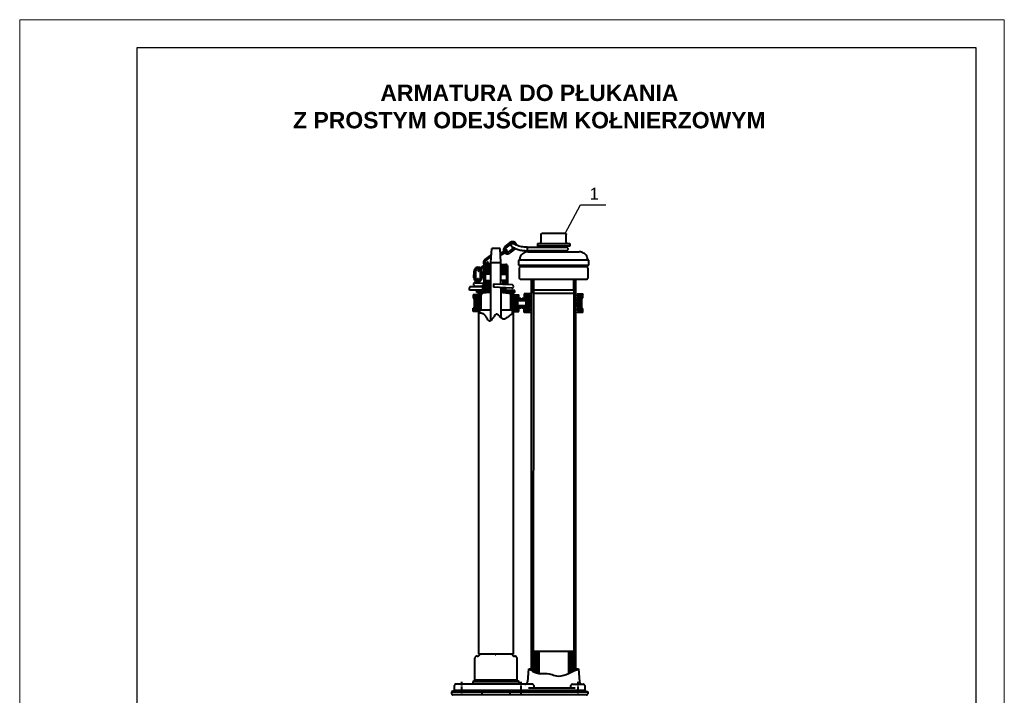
# Model space of a CAD drawing. Header units: millimetres. Extents: x 588 to 798, y 138 to 435.
# Tile 2 of 2: x 588 to 798, y 291 to 435. Entities that reach past the tile are written whole.
import ezdxf

# ---------------------------------------------------------------- set-up
doc = ezdxf.new("R2010")
doc.units = ezdxf.units.MM
doc.header["$MEASUREMENT"] = 0
doc.layers.get('0').update_dxf_attribs({"lineweight": 25})
doc.layers.add('bloki', color=230, linetype='Continuous')
doc.layers.add('tabelka', color=250, linetype='Continuous')
doc.layers.add('formatka', color=10, linetype='Continuous', plot=False)

# ---------------------------------------------------------------- blocks, each defined once
blk = doc.blocks.new('armatura')
at = {"color": 7, "lineweight": 40}
for points in [[(1590.5, 154.1), (1590, 152.6)], [(1591.2, 155.6), (1590.5, 154.1)], [(1592.1, 156.9), (1591.2, 155.6)], [(1593.3, 158.1), (1592.1, 156.9)], [(1594.5, 159.1), (1593.3, 158.1)], [(1595.9, 160), (1594.5, 159.1)], [(1597.4, 160.7), (1595.9, 160)], [(1599, 161.1), (1597.4, 160.7)], [(1600.6, 161.4), (1599, 161.1)], [(1600.6, 161.4), (1601.1, 161.5)], [(1601.1, 161.5), (1601.4, 161.9)], [(1601.4, 161.9), (1601.5, 162.4)], [(1601.6, 162.8), (1601.5, 162.4)], [(1601.5, 162.4), (1601.5, 63.4)], [(1602, 162.9), (1601.6, 162.8)], [(1608, 162.9), (1602, 162.9)], [(1608.3, 162.8), (1608, 162.9)], [(1608.5, 162.4), (1608.3, 162.8)], [(1608.5, 63.4), (1608.5, 162.4)], [(1611.1, 160.5), (1611, 159.9)], [(1611, 159.9), (1611, 65.9)], [(1611.4, 161.1), (1611.1, 160.5)], [(1611.8, 161.5), (1611.4, 161.1)], [(1612.4, 161.8), (1611.8, 161.5)], [(1613, 161.9), (1612.4, 161.8)], [(1626.5, 161.9), (1613, 161.9)], [(1627.1, 161.8), (1626.5, 161.9)], [(1627.7, 161.5), (1627.1, 161.8)], [(1628.1, 161.1), (1627.7, 161.5)], [(1628.4, 160.5), (1628.1, 161.1)], [(1628.5, 159.9), (1628.4, 160.5)], [(1628.5, 65.9), (1628.5, 159.9)], [(1652.4, 154.6), (1649.3, 151.5)], [(1649.3, 153.8), (1650.1, 154.6)], [(1649.3, 146.4), (1649.3, 154.6)], [(1654.8, 154.6), (1649.3, 154.6)], [(1651.5, 152), (1649.3, 154.2)], [(1651.2, 154.6), (1653.4, 152.4)], [(1652.6, 152.4), (1654.8, 154.6)], [(1654.8, 153.4), (1653.5, 154.6)], [(1654.8, 152.4), (1654.8, 154.6)], [(1670.2, 153.7), (1671.1, 154.6)], [(1670.2, 152.4), (1670.2, 154.6)], [(1675.7, 154.6), (1670.2, 154.6)], [(1670.2, 154.3), (1672.1, 152.4)], [(1673.4, 154.6), (1671.3, 152.4)], [(1675.7, 151.1), (1672.2, 154.6)], [(1673.5, 152.4), (1675.7, 154.6)], [(1674.5, 154.6), (1675.7, 153.5)], [(1675.7, 154.6), (1675.7, 146.4)], [(2204.5, 156), (2204.4, 155.4)], [(2204.4, 139.4), (2204.4, 155.4)], [(2204.8, 156.6), (2204.5, 156)], [(2205.2, 157), (2204.8, 156.6)], [(2205.8, 157.3), (2205.2, 157)], [(2206.4, 157.4), (2205.8, 157.3)], [(2206.4, 157.4), (2213.1, 157.4)], [(2213.1, 157.4), (2215.4, 161.4)], [(2213.1, 157.4), (2213.1, -28.1)], [(2215.4, -32.1), (2215.4, 161.4)], [(2215.4, 161.4), (2217.9, 161.4)], [(2218.5, 161.3), (2217.9, 161.4)], [(2218.9, 160.9), (2218.5, 161.3)], [(2219.3, 160.5), (2218.9, 160.9)], [(2219.4, 159.9), (2219.3, 160.5)], [(2219.4, 159.9), (2219.4, -30.6)], [(1589.6, 151), (1589.5, 149.4)], [(1589.5, 76.4), (1589.5, 149.4)], [(1590, 152.6), (1589.6, 151)], [(1608.5, 141.9), (1611, 141.9)], [(2182.4, 144.6), (1628.5, 144.6)], [(1628.5, 142.7), (1648.5, 142.7)], [(1628.5, 141.2), (1643.5, 141.2)], [(1642.5, 142.7), (1643.5, 141.7)], [(1643.5, 141.8), (2157.4, 141.8)], [(1643.5, 84.1), (1643.5, 141.7)], [(1648.5, 112.9), (1648.5, 142.7)], [(1649.3, 151.9), (1651.5, 149.7)], [(1649.3, 149.2), (1651.5, 151.4)], [(1649.3, 149.6), (1652.4, 146.4)], [(1649.3, 146.8), (1651.5, 149)], [(1650.1, 146.4), (1649.3, 147.2)], [(1653.4, 148.6), (1651.2, 146.4)], [(1651.5, 148.6), (1651.5, 152.4)], [(1651.5, 152.4), (1673.5, 152.4)], [(1655.1, 148.6), (1651.5, 152.2)], [(1651.5, 150.1), (1652.9, 148.6)], [(1673.5, 148.6), (1651.5, 148.6)], [(1654.8, 146.4), (1652.6, 148.6)], [(1653.3, 152.4), (1657.2, 148.6)], [(1655.7, 148.6), (1653.5, 146.4)], [(1657.1, 146.4), (1654.9, 148.6)], [(1659.3, 148.6), (1655.5, 152.4)], [(1658.1, 148.6), (1655.9, 146.4)], [(1659.4, 146.4), (1657.3, 148.6)], [(1657.6, 152.4), (1661.4, 148.6)], [(1660.4, 148.6), (1658.2, 146.4)], [(1661.8, 146.4), (1659.6, 148.6)], [(1663.6, 148.6), (1659.7, 152.4)], [(1662.7, 148.6), (1660.5, 146.4)], [(1665.7, 148.6), (1661.8, 152.4)], [(1664.1, 146.4), (1661.9, 148.6)], [(1665.1, 148.6), (1662.9, 146.4)], [(1663.9, 152.4), (1667.8, 148.6)], [(1666.4, 146.4), (1664.3, 148.6)], [(1667.4, 148.6), (1665.2, 146.4)], [(1669.9, 148.6), (1666.1, 152.4)], [(1668.8, 146.4), (1666.6, 148.6)], [(1669.7, 148.6), (1667.5, 146.4)], [(1668.2, 152.4), (1672, 148.6)], [(1671.1, 146.4), (1668.9, 148.6)], [(1672.1, 148.6), (1669.9, 146.4)], [(1673.5, 149.3), (1670.3, 152.4)], [(1671.3, 148.6), (1673.4, 146.4)], [(1675.7, 149.9), (1672.2, 146.4)], [(1672.4, 152.4), (1673.5, 151.4)], [(1673.5, 152.4), (1673.5, 148.6)], [(1673.5, 150), (1675.7, 152.2)], [(1673.5, 151), (1675.7, 148.8)], [(1675.7, 146.5), (1673.5, 148.7)], [(1674.5, 146.4), (1675.7, 147.6)], [(2157.4, 141.2), (2158.9, 142.7)], [(2157.4, 84.6), (2157.4, 142.7)], [(2157.4, 142.7), (2182.4, 142.7)], [(2182.4, 141.2), (2157.4, 141.2)], [(2163.8, 134.1), (2157.4, 140.6)], [(2158.5, 142.3), (2166.6, 134.1)], [(2158.9, 142.7), (2176.9, 142.7)], [(2169.5, 134.1), (2160.9, 142.7)], [(2163.8, 142.7), (2172.3, 134.1)], [(2175.1, 134.1), (2166.6, 142.7)], [(2169.4, 142.7), (2177.9, 134.1)], [(2180.8, 134.1), (2172.2, 142.7)], [(2175.1, 142.7), (2183.6, 134.1)], [(2176.9, 142.7), (2178.4, 141.2)], [(2186.4, 134.1), (2179.3, 141.2)], [(2182.4, 142.7), (2180.9, 141.2)], [(2188.9, 134.5), (2182.2, 141.2)], [(2182.4, 148.1), (2200.8, 149.7)], [(2183.8, 145.4), (2182.4, 148.1)], [(2182.4, 141.2), (2182.4, 148.1)], [(2182.4, 146.7), (2183.9, 145.2)], [(2182.4, 143.9), (2186.6, 139.7)], [(2185.1, 142.6), (2183.8, 145.4)], [(2186.5, 139.8), (2185.1, 142.6)], [(2200.8, 149.7), (2201.7, 149.9)], [(2201.1, 147.4), (2202.5, 147.4)], [(2201.7, 149.9), (2202.6, 150.3)], [(2202.5, 147.4), (2205.5, 147.4)], [(2202.6, 150.3), (2203.3, 151)], [(2203.3, 151), (2203.9, 151.8)], [(2203.9, 151.8), (2204.3, 152.7)], [(2204.3, 152.7), (2204.4, 153.7)], [(2206.5, 147.4), (2207.5, 147.4)], [(2208.5, 147.4), (2211.5, 147.4)], [(2209.4, 77.4), (2209.4, 143.8)], [(2211.5, 147.4), (2214.5, 147.4)], [(2215.5, 147.4), (2216.5, 147.4)], [(2217.5, 147.4), (2219.4, 147.4)], [(1563.5, 129.4), (1563.6, 129.7)], [(1563.5, 129.4), (1563.5, 96.4)], [(1563.6, 130.1), (1563.8, 130.3)], [(1563.6, 129.7), (1563.6, 130.1)], [(1563.8, 130.3), (1564.1, 130.6)], [(1564.1, 130.6), (1564.3, 130.8)], [(1564.3, 130.8), (1564.7, 130.9)], [(1564.7, 130.9), (1565, 130.9)], [(1576, 130.9), (1565, 130.9)], [(1576, 130.9), (1576.6, 131)], [(1576.6, 131), (1577, 131.3)], [(1577, 131.3), (1577.4, 131.8)], [(1577.4, 131.8), (1577.5, 132.4)], [(1577.5, 89.9), (1577.5, 135.9)], [(1577.5, 135.9), (1581.5, 135.9)], [(1581.5, 135.9), (1581.5, 89.9)], [(1583, 128.9), (1581.5, 128.9)], [(1583.1, 131.6), (1583, 130.9)], [(1583, 75.2), (1583, 130.9)], [(1583.4, 132.2), (1583.1, 131.6)], [(1583.9, 132.8), (1583.4, 132.2)], [(1584.5, 133.2), (1583.9, 132.8)], [(1585.1, 133.4), (1584.5, 133.2)], [(1585.9, 133.4), (1585.1, 133.4)], [(1586.6, 133.2), (1585.9, 133.4)], [(1587.1, 132.8), (1586.6, 133.2)], [(1587.6, 132.2), (1587.1, 132.8)], [(1587.9, 131.6), (1587.6, 132.2)], [(1588, 130.9), (1587.9, 131.6)], [(1588, 130.9), (1588, 75.1)], [(1589.5, 128.9), (1588, 128.9)], [(2157.4, 137.7), (2161, 134.1)], [(2157.4, 134.9), (2158.1, 134.1)], [(2157.4, 134.1), (2189.1, 134.1)], [(2187.8, 137), (2186.5, 139.8)], [(2189.1, 134.1), (2187.8, 137)], [(2190.4, 130.8), (2189.1, 134.1)], [(2191.6, 127.4), (2190.4, 130.8)], [(2192.4, 123.9), (2191.6, 127.4)], [(2204.4, 139.4), (2204.5, 138.8)], [(2204.5, 138.8), (2204.8, 138.2)], [(2204.8, 138.2), (2205.2, 137.8)], [(2205.2, 137.8), (2205.8, 137.5)], [(2205.8, 137.5), (2206.4, 137.4)], [(2209.4, 137.4), (2206.4, 137.4)], [(1648.5, 83.2), (1648.5, 113)], [(2190.7, 110.7), (2191.4, 112.8)], [(2191.4, 112.8), (2192, 114.9)], [(2192, 114.9), (2192.5, 116.9)], [(2192.7, 120.4), (2192.4, 123.9)], [(2192.5, 116.9), (2192.7, 120.4)], [(2189.2, 100.5), (2189.3, 103.6)], [(2189.3, 97.5), (2189.2, 100.5)], [(2189.3, 103.6), (2189.6, 106.5)], [(2189.6, 106.5), (2190.1, 108.6)], [(2190.1, 108.6), (2190.7, 110.7)], [(1563.6, 96.1), (1563.5, 96.4)], [(1563.6, 95.8), (1563.6, 96.1)], [(1563.8, 95.4), (1563.6, 95.8)], [(1564.1, 95.2), (1563.8, 95.4)], [(1564.3, 95.1), (1564.1, 95.2)], [(1564.7, 94.9), (1564.3, 95.1)], [(1565, 94.9), (1564.7, 94.9)], [(1565, 94.9), (1576, 94.9)], [(1576.6, 94.8), (1576, 94.9)], [(1577, 94.4), (1576.6, 94.8)], [(1577.4, 94), (1577, 94.4)], [(1577.5, 93.4), (1577.4, 94)], [(1577.5, 89.9), (1581.5, 89.9)], [(1583, 96.9), (1581.5, 96.9)], [(1589.5, 96.9), (1588, 96.9)], [(1661, 84.6), (1628.5, 84.6)], [(1643.5, 84.1), (1642.5, 83.1)], [(1643.5, 84.2), (2157.4, 83.8)], [(2157.4, 91.7), (2189.1, 91.7)], [(2165.1, 83.1), (2157.4, 90.8)], [(2157.4, 87.9), (2162.3, 83.1)], [(2159.4, 83.1), (2157.4, 85.1)], [(2158.9, 83.1), (2157.4, 84.6)], [(2157.4, 84.6), (2182.4, 84.6)], [(2159.3, 91.7), (2167.9, 83.1)], [(2170.8, 83.1), (2162.2, 91.7)], [(2165, 91.7), (2173.6, 83.1)], [(2176.4, 83.1), (2167.9, 91.7)], [(2170.7, 91.7), (2178.1, 84.2)], [(2180.6, 84.6), (2173.5, 91.7)], [(2176.3, 91.7), (2185.4, 82.6)], [(2178.4, 84.6), (2176.9, 83.1)], [(2186.4, 84.4), (2179.1, 91.7)], [(2182.4, 83.1), (2180.9, 84.6)], [(2182, 91.7), (2187.3, 86.3)], [(2182.4, 77.7), (2182.4, 84.6)], [(2188.2, 88.3), (2184.8, 91.7)], [(2185.8, 83.1), (2187.2, 85.9)], [(2187.2, 85.9), (2188.3, 88.7)], [(2187.6, 91.7), (2188.8, 90.5)], [(2188.3, 88.7), (2189.1, 91.7)], [(2189.1, 91.7), (2189.3, 94.6)], [(2189.3, 94.6), (2189.3, 97.5)], [(2204.8, 84.1), (2204.5, 83.5)], [(2205.2, 84.5), (2204.8, 84.1)], [(2205.8, 84.8), (2205.2, 84.5)], [(2206.4, 84.9), (2205.8, 84.8)], [(2206.4, 84.9), (2209.4, 84.9)], [(2213.7, 85.9), (2213.1, 84.9)], [(1582.7, 71), (1582.5, 69)], [(1582.9, 73.2), (1582.7, 71)], [(1583, 75.3), (1582.9, 73.2)], [(1583, 75.3), (1588, 75.1)], [(1587.5, 68.7), (1587.7, 70.3)], [(1587.7, 70.3), (1587.8, 71.9)], [(1587.8, 71.9), (1587.9, 73.5)], [(1587.9, 73.5), (1588, 75.1)], [(1589.5, 76.4), (1589.6, 74.8)], [(1589.6, 74.8), (1590, 73.2)], [(1590, 73.2), (1590.5, 71.6)], [(1590.5, 71.6), (1591.2, 70.2)], [(1591.2, 70.2), (1592.2, 68.8)], [(1611, 83.9), (1608.5, 83.9)], [(1642.5, 83.1), (1628.5, 83.1)], [(1628.5, 81.2), (2182.4, 80.9)], [(1648.5, 83.2), (1642.5, 83.2)], [(1649.3, 76.2), (1652.4, 79.4)], [(1650.1, 79.4), (1649.3, 78.6)], [(1649.3, 79.4), (1649.3, 71.2)], [(1649.3, 78.9), (1651.5, 76.8)], [(1649.3, 76.6), (1651.5, 74.4)], [(1649.3, 73.9), (1651.5, 76.1)], [(1652.4, 71.2), (1649.3, 74.3)], [(1651.5, 73.8), (1649.3, 71.6)], [(1649.3, 71.9), (1650.1, 71.2)], [(1649.3, 71.2), (1654.8, 71.2)], [(1653.4, 77.2), (1651.2, 79.4)], [(1653.4, 73.3), (1651.2, 71.2)], [(1651.5, 73.3), (1651.5, 77.2)], [(1673.5, 77.2), (1651.5, 77.2)], [(1651.5, 76.9), (1655.1, 73.3)], [(1652.9, 73.3), (1651.5, 74.8)], [(1651.5, 73.3), (1673.5, 73.3)], [(1654.8, 79.4), (1652.6, 77.2)], [(1652.6, 73.3), (1654.8, 71.2)], [(1657.2, 73.3), (1653.3, 77.2)], [(1655.7, 77.2), (1653.5, 79.4)], [(1654.8, 72.4), (1653.5, 71.2)], [(1654.8, 71.2), (1654.8, 73.3)], [(1654.9, 77.2), (1657.1, 79.4)], [(1655.5, 77.2), (1659.3, 73.3)], [(1658.1, 77.2), (1655.9, 79.4)], [(1656, 73.3), (1656, 68.4)], [(1656, 72.9), (1658.5, 70.4)], [(1658.5, 69.5), (1656, 72)], [(1656, 71.2), (1658.5, 68.7)], [(1658.5, 67.8), (1656, 70.3)], [(1658.5, 71.2), (1656.4, 73.3)], [(1657.2, 73.3), (1658.5, 72.1)], [(1659.4, 79.4), (1657.3, 77.2)], [(1661.4, 73.3), (1657.6, 77.2)], [(1658.5, 72.9), (1658.1, 73.3)], [(1660.4, 77.2), (1658.2, 79.4)], [(1658.5, 72.6), (1659.3, 73.3)], [(1658.5, 61.4), (1658.5, 73.3)], [(1659.3, 73.3), (1659.3, 61.4)], [(1661.8, 79.4), (1659.6, 77.2)], [(1659.7, 77.2), (1663.6, 73.3)], [(1662.7, 77.2), (1660.5, 79.4)], [(1661.8, 77.2), (1665.7, 73.3)], [(1664.1, 79.4), (1661.9, 77.2)], [(1665.1, 77.2), (1662.9, 79.4)], [(1667.8, 73.3), (1663.9, 77.2)], [(1666.4, 79.4), (1664.3, 77.2)], [(1667.4, 77.2), (1665.2, 79.4)], [(1665.7, 61.4), (1665.7, 73.3)], [(1666.5, 72.6), (1665.7, 73.3)], [(1666.1, 77.2), (1669.9, 73.3)], [(1666.5, 73.3), (1666.5, 61.4)], [(1669, 70.4), (1666.5, 72.9)], [(1666.5, 72), (1669, 69.5)], [(1666.5, 71.2), (1669, 68.7)], [(1668.7, 68.1), (1666.5, 70.3)], [(1668.8, 79.4), (1666.6, 77.2)], [(1666.9, 73.3), (1669, 71.2)], [(1669.7, 77.2), (1667.5, 79.4)], [(1669, 72.1), (1667.7, 73.3)], [(1672.1, 73.3), (1668.2, 77.2)], [(1668.6, 73.3), (1669, 72.9)], [(1671.1, 79.4), (1668.9, 77.2)], [(1669, 68.4), (1669, 73.3)], [(1672.1, 77.2), (1669.9, 79.4)], [(1670.2, 71.5), (1672.1, 73.3)], [(1670.2, 73.3), (1670.2, 71.2)], [(1671.1, 71.2), (1670.2, 72.1)], [(1675.7, 71.2), (1670.2, 71.2)], [(1673.5, 74), (1670.3, 77.2)], [(1673.4, 79.4), (1671.3, 77.2)], [(1671.3, 73.3), (1673.4, 71.2)], [(1672.2, 79.4), (1675.7, 75.9)], [(1675.7, 74.7), (1672.2, 71.2)], [(1672.4, 77.2), (1673.5, 76.1)], [(1673.5, 77.1), (1675.7, 79.3)], [(1673.5, 73.3), (1673.5, 77.2)], [(1675.7, 77), (1673.5, 74.8)], [(1673.5, 75.8), (1675.7, 73.6)], [(1675.7, 71.2), (1673.5, 73.4)], [(1675.7, 78.2), (1674.5, 79.4)], [(1674.5, 71.2), (1675.7, 72.3)], [(1675.7, 79.4), (1675.7, 71.2)], [(2158.9, 83.1), (2176.9, 83.1)], [(2182.4, 83.1), (2177.4, 83.1)], [(2184.4, 80.8), (2182.4, 82.8)], [(2182.4, 77.7), (2184.1, 80.4)], [(2182.4, 79.9), (2183.3, 79.1)], [(2200.8, 76.1), (2182.4, 77.7)], [(2184.1, 80.4), (2185.8, 83.1)], [(2201.7, 75.9), (2200.8, 76.1)], [(2202.6, 75.5), (2201.7, 75.9)], [(2203.3, 74.8), (2202.6, 75.5)], [(2203.9, 74), (2203.3, 74.8)], [(2204.3, 73.1), (2203.9, 74)], [(2204.4, 72.1), (2204.3, 73.1)], [(2204.5, 83.5), (2204.4, 82.9)], [(2204.4, 82.9), (2204.4, -26.1)], [(1575.4, 56.4), (1575.2, 55.4)], [(1575.8, 57.4), (1575.4, 56.4)], [(1576.4, 58.3), (1575.8, 57.4)], [(1577.2, 59.1), (1576.4, 58.3)], [(1578, 59.8), (1577.2, 59.1)], [(1577.7, 56.7), (1577.4, 55.9)], [(1578.3, 57.3), (1577.7, 56.7)], [(1578.1, 56.1), (1577.9, 55.4)], [(1579, 60.2), (1578, 59.8)], [(1579, 58), (1578.1, 56.1)], [(1579, 57.8), (1578.3, 57.3)], [(1580.1, 60.4), (1579, 60.2)], [(1579.9, 59.9), (1579, 58)], [(1580.7, 61.8), (1579.9, 59.9)], [(1581.3, 63.6), (1580.7, 61.8)], [(1581.9, 65.3), (1581.3, 63.6)], [(1582.2, 67.1), (1581.9, 65.3)], [(1582.5, 69), (1582.2, 67.1)], [(1583.3, 55.3), (1584, 56.8)], [(1589.5, 49.5), (1583.9, 56.5)], [(1584, 56.8), (1584.6, 58.2)], [(1584.6, 58.2), (1585.2, 59.6)], [(1584.8, 58.7), (1591.1, 50.8)], [(1585.2, 59.6), (1585.8, 61.1)], [(1585.8, 61.1), (1586.2, 62.6)], [(1586.2, 62.6), (1586.7, 64.1)], [(1586.7, 64.1), (1587, 65.6)], [(1587, 65.6), (1587.3, 67.1)], [(1587.3, 67.1), (1587.5, 68.7)], [(1592.2, 68.8), (1593.3, 67.7)], [(1593.3, 67.7), (1594.5, 66.6)], [(1594.5, 66.6), (1595.9, 65.8)], [(1595.9, 65.8), (1597.4, 65.1)], [(1597.4, 65.1), (1599, 64.7)], [(1599, 64.7), (1600.6, 64.4)], [(1601.1, 64.3), (1600.6, 64.4)], [(1601.4, 63.9), (1601.1, 64.3)], [(1601.5, 63.4), (1601.4, 63.9)], [(1601.5, 63.4), (1601.6, 63.1)], [(1601.6, 63.1), (1602, 62.9)], [(1602, 62.9), (1608, 62.9)], [(1608, 62.9), (1608.3, 63.1)], [(1608.3, 63.1), (1608.5, 63.4)], [(1611, 65.9), (1611.1, 65.3)], [(1611.1, 65.3), (1611.4, 64.7)], [(1611.4, 64.7), (1611.8, 64.3)], [(1611.8, 64.3), (1612.4, 64)], [(1612.4, 64), (1613, 63.9)], [(1613, 63.9), (1626.5, 63.9)], [(1626.5, 63.9), (1627.1, 64)], [(1627.1, 64), (1627.7, 64.3)], [(1627.7, 64.3), (1628.1, 64.7)], [(1628.1, 64.7), (1628.4, 65.3)], [(1628.4, 65.3), (1628.5, 65.9)], [(1637.8, 56), (1637.2, 55.6)], [(1638.5, 56.2), (1637.8, 56)], [(1639.2, 56.1), (1638.5, 56.2)], [(1639.9, 55.9), (1639.2, 56.1)], [(1644.5, 57.9), (1644.5, 45.2)], [(1647.5, 57.9), (1644.5, 57.9)], [(1647.5, 54.5), (1644.5, 57.5)], [(1646.2, 57.9), (1647.5, 56.6)], [(1647.5, 57.9), (1647.5, 53.9)], [(1653.4, 63.4), (1650.5, 60.6)], [(1650.5, 62.7), (1651.3, 63.4)], [(1650.5, 55.9), (1650.5, 63.4)], [(1655.5, 63.4), (1650.5, 63.4)], [(1652.5, 61), (1650.5, 63)], [(1652.5, 58.9), (1650.5, 60.9)], [(1650.5, 58.4), (1652.5, 60.4)], [(1650.5, 58.8), (1653.4, 55.9)], [(1650.5, 56.3), (1652.5, 58.3)], [(1651.3, 55.9), (1650.5, 56.7)], [(1652.2, 63.4), (1654.2, 61.4)], [(1654.2, 57.9), (1652.2, 55.9)], [(1652.5, 61.4), (1652.5, 57.9)], [(1652.5, 61.4), (1672.5, 61.4)], [(1655.9, 57.9), (1652.5, 61.2)], [(1652.5, 59.1), (1653.7, 57.9)], [(1652.5, 57.9), (1672.5, 57.9)], [(1653.5, 61.4), (1655.5, 63.4)], [(1655.5, 55.9), (1653.5, 57.9)], [(1655.5, 62.2), (1654.3, 63.4)], [(1656.3, 57.9), (1654.3, 55.9)], [(1654.5, 61.4), (1658, 57.9)], [(1655.5, 61.4), (1655.5, 63.4)], [(1657.6, 55.9), (1655.6, 57.9)], [(1656, 69.5), (1658.1, 67.4)], [(1657.3, 67.4), (1656, 68.6)], [(1657, 67.4), (1656, 68.4)], [(1658.1, 67.4), (1656, 65.3)], [(1656, 66.1), (1657.3, 67.4)], [(1656, 66.4), (1657, 67.4)], [(1656, 64.4), (1658.5, 66.9)], [(1656, 66.4), (1656, 61.4)], [(1658.5, 66.1), (1656, 63.6)], [(1656, 62.7), (1658.5, 65.2)], [(1658.5, 64.4), (1656, 61.9)], [(1656.4, 61.4), (1658.5, 63.5)], [(1658.5, 57.9), (1656.5, 55.9)], [(1660.1, 57.9), (1656.6, 61.4)], [(1658.5, 67.4), (1657, 67.4)], [(1658.5, 62.7), (1657.2, 61.4)], [(1659.7, 55.9), (1657.7, 57.9)], [(1658.5, 61.8), (1658.1, 61.4)], [(1658.5, 62.2), (1659.3, 61.4)], [(1660.6, 57.9), (1658.6, 55.9)], [(1658.7, 61.4), (1662.2, 57.9)], [(1661.9, 55.9), (1659.9, 57.9)], [(1662.7, 57.9), (1660.7, 55.9)], [(1664.3, 57.9), (1660.8, 61.4)], [(1664, 55.9), (1662, 57.9)], [(1664.8, 57.9), (1662.8, 55.9)], [(1662.9, 61.4), (1666.4, 57.9)], [(1666.1, 55.9), (1664.1, 57.9)], [(1666.9, 57.9), (1664.9, 55.9)], [(1668.6, 57.9), (1665.1, 61.4)], [(1666.5, 62.2), (1665.7, 61.4)], [(1668.2, 55.9), (1666.2, 57.9)], [(1668.3, 67.7), (1666.5, 69.5)], [(1666.5, 68.6), (1667.8, 67.4)], [(1666.5, 67.8), (1666.9, 67.4)], [(1666.5, 66.1), (1667.8, 67.4)], [(1666.9, 67.4), (1666.5, 66.9)], [(1668, 67.4), (1666.5, 67.4)], [(1668.3, 67.1), (1666.5, 65.3)], [(1666.5, 64.4), (1668.7, 66.7)], [(1669, 66.1), (1666.5, 63.6)], [(1669, 65.2), (1666.5, 62.7)], [(1666.5, 61.9), (1669, 64.4)], [(1669, 63.5), (1666.9, 61.4)], [(1667.1, 55.9), (1669.1, 57.9)], [(1667.2, 61.4), (1670.7, 57.9)], [(1667.7, 61.4), (1669, 62.7)], [(1668, 67.4), (1669, 68.4)], [(1669, 66.4), (1668, 67.4)], [(1668.3, 57.9), (1670.3, 55.9)], [(1669, 61.8), (1668.6, 61.4)], [(1669, 61.4), (1669, 66.4)], [(1671.2, 57.9), (1669.2, 55.9)], [(1672.5, 58.2), (1669.3, 61.4)], [(1669.5, 62.6), (1670.3, 63.4)], [(1669.5, 63.4), (1669.5, 61.4)], [(1674.5, 63.4), (1669.5, 63.4)], [(1669.5, 63.1), (1671.2, 61.4)], [(1672.4, 63.4), (1670.4, 61.4)], [(1672.4, 55.9), (1670.4, 57.9)], [(1671.3, 63.4), (1674.5, 60.2)], [(1671.3, 55.9), (1674.5, 59.1)], [(1671.4, 61.4), (1672.5, 60.3)], [(1672.5, 61.3), (1674.5, 63.3)], [(1672.5, 61.4), (1672.5, 57.9)], [(1672.5, 59.2), (1674.5, 61.2)], [(1672.5, 60.1), (1674.5, 58.1)], [(1672.5, 58), (1674.5, 56)], [(1674.5, 62.3), (1673.4, 63.4)], [(1674.5, 56.9), (1673.4, 55.9)], [(1674.5, 55.9), (1674.5, 63.4)], [(2163.9, 55.5), (2164.3, 56.4)], [(2164.3, 56.4), (2164.4, 57.4)], [(2164.5, 58.7), (2164.4, 57.9)], [(2164.4, 57.9), (2164.4, 57.4)], [(2164.8, 59.4), (2164.5, 58.7)], [(2165.3, 60), (2164.8, 59.4)], [(2165.9, 60.5), (2165.3, 60)], [(2166.6, 60.8), (2165.9, 60.5)], [(2167.4, 60.9), (2166.6, 60.8)], [(2198.7, 60.9), (2167.4, 60.9)], [(2200.4, 63.9), (2198.7, 60.9)], [(2198.7, 60.9), (2198.7, 0.9)], [(2200.4, -2.1), (2200.4, 63.9)], [(2204.4, 63.9), (2200.4, 63.9)], [(2203.3, 66.9), (2201.1, 66.9)], [(2205.3, 66.9), (2204.3, 66.9)], [(2209.3, 66.9), (2206.3, 66.9)], [(2212.3, 66.9), (2209.3, 66.9)], [(2214.3, 66.9), (2213.3, 66.9)], [(2218.3, 66.9), (2215.3, 66.9)], [(2219.4, 66.9), (2218.3, 66.9)], [(1575.2, 55.4), (1575.2, 54.3)], [(1575.2, 54.3), (1575.4, 53.2)], [(1575.4, 53.2), (1575.8, 52.2)], [(1575.8, 52.2), (1576.3, 51.3)], [(1582.3, 43.8), (1576.3, 51.3)], [(1577.4, 55.9), (1577.2, 55)], [(1577.2, 55), (1577.3, 54.2)], [(1577.3, 54.2), (1577.5, 53.4)], [(1577.5, 53.4), (1578, 52.7)], [(1577.9, 55.4), (1577.9, 54.7)], [(1577.9, 54.7), (1578.1, 54)], [(1578, 52.7), (1584, 45.1)], [(1578.1, 54), (1578.5, 53.4)], [(1578.5, 53.4), (1579, 52.9)], [(1579, 52.9), (1579.6, 52.6)], [(1579.6, 52.6), (1580.3, 52.5)], [(1580.3, 52.5), (1581.1, 52.6)], [(1581.1, 52.6), (1581.7, 52.8)], [(1581.7, 52.8), (1582.2, 53.3)], [(1582.2, 53.3), (1582.6, 53.9)], [(1582.3, 43.8), (1583.1, 43.1)], [(1582.6, 53.9), (1583.3, 55.3)], [(1583.1, 43.1), (1583.9, 42.4)], [(1583.9, 42.4), (1584.9, 42)], [(1584, 45.1), (1584.6, 44.5)], [(1584.6, 44.5), (1585.4, 44.1)], [(1584.9, 42), (1586, 41.8)], [(1585.4, 44.1), (1586.2, 43.8)], [(1586.2, 43.8), (1587.1, 43.8)], [(1587.1, 46.5), (1587, 46)], [(1587, 46), (1587.1, 45.6)], [(1587.3, 46.9), (1587.1, 46.5)], [(1587.1, 45.6), (1592, 37.2)], [(1587.1, 43.8), (1588, 44.1)], [(1587.7, 47.1), (1587.3, 46.9)], [(1588.2, 47.2), (1587.7, 47.1)], [(1588.1, 41.9), (1589.1, 42.2)], [(1588.6, 47), (1588.2, 47.2)], [(1589, 46.7), (1588.6, 47)], [(1594.3, 37.3), (1589, 46.7)], [(1589.9, 48.8), (1589.5, 49.5)], [(1589.6, 45.4), (1590, 46.2)], [(1590.1, 47.9), (1589.9, 48.8)], [(1590, 46.2), (1590.2, 47.1)], [(1590.2, 47.1), (1590.1, 47.9)], [(1590.8, 43.4), (1591.5, 44.4)], [(1591.7, 49.8), (1591.1, 50.8)], [(1591.5, 44.4), (1592, 45.4)], [(1592.1, 48.8), (1591.7, 49.8)], [(1592, 45.4), (1592.2, 46.5)], [(1592.3, 47.7), (1592.1, 48.8)], [(1592.2, 46.5), (1592.3, 47.7)], [(1615.2, 47.9), (1607.5, 40.2)], [(1607.5, 42.3), (1613.1, 47.9)], [(1611, 47.9), (1607.5, 44.4)], [(1607.6, 45.7), (1607.5, 44.9)], [(1607.5, 38.4), (1607.5, 44.9)], [(1607.9, 46.4), (1607.6, 45.7)], [(1607.9, 38.4), (1617.3, 47.9)], [(1608.4, 47), (1607.9, 46.4)], [(1609, 47.5), (1608.4, 47)], [(1609.7, 47.8), (1609, 47.5)], [(1610.5, 47.9), (1609.7, 47.8)], [(1619.5, 47.9), (1610, 38.4)], [(1635.5, 47.9), (1610.5, 47.9)], [(1612.1, 38.4), (1621.6, 47.9)], [(1621.5, 45.7), (1614.2, 38.4)], [(1616.3, 38.4), (1621.5, 43.6)], [(1621.5, 38.4), (1621.5, 45.9)], [(1621.5, 45.9), (1635.5, 45.9)], [(1623.7, 47.9), (1621.7, 45.9)], [(1623.8, 45.9), (1625.8, 47.9)], [(1625.9, 45.9), (1627.9, 47.9)], [(1628.1, 45.9), (1630.1, 47.9)], [(1630.2, 45.9), (1632.2, 47.9)], [(1630.5, 45.2), (1630.5, 38.4)], [(1635.8, 45.2), (1630.5, 45.2)], [(1630.5, 45.1), (1634.7, 40.9)], [(1632.6, 40.9), (1630.5, 43)], [(1634.3, 47.9), (1632.3, 45.9)], [(1635.6, 42.1), (1632.6, 45.2)], [(1635.5, 46.9), (1634.4, 45.9)], [(1634.7, 45.2), (1635.7, 44.2)], [(1634.8, 27.5), (1636.2, 53.8)], [(1635.5, 45.9), (1635.5, 47.9)], [(1636.3, 54.5), (1636.2, 53.8)], [(1636.7, 55.1), (1636.3, 54.5)], [(1637.2, 55.6), (1636.7, 55.1)], [(1641.2, 53.5), (1639.8, 27.3)], [(1640.4, 55.4), (1639.9, 55.9)], [(1640.9, 54.9), (1640.4, 55.4)], [(1642, 40.9), (1640.6, 42.3)], [(1640.7, 44.3), (1644.1, 40.9)], [(1644.5, 45.2), (1640.8, 45.2)], [(1641.2, 54.2), (1640.9, 54.9)], [(1641.2, 53.5), (1641.2, 54.2)], [(1646.3, 40.9), (1642, 45.2)], [(1644.1, 45.2), (1647.6, 41.7)], [(1645.5, 55.9), (1644.5, 55.9)], [(1644.5, 48.4), (1645.5, 48.4)], [(1647.8, 43.7), (1644.5, 46.9)], [(1645.1, 48.4), (1647.9, 45.6)], [(1645.5, 48.4), (1645.5, 55.9)], [(1649, 50.9), (1645.5, 54.4)], [(1645.5, 52.2), (1648.3, 49.4)], [(1648.1, 47.6), (1645.5, 50.2)], [(2161.6, 55.9), (1647.5, 55.9)], [(1647.5, 53.9), (1678.3, 53.9)], [(1647.5, 40.9), (1648.2, 49.2)], [(1648.1, 53.9), (1650.3, 51.7)], [(1648.4, 50), (1648.2, 49.2)], [(1648.9, 50.8), (1648.4, 50)], [(1649.5, 51.4), (1648.9, 50.8)], [(1650.3, 51.8), (1649.5, 51.4)], [(1652.2, 51.9), (1650.2, 53.9)], [(1651.2, 51.9), (1650.3, 51.8)], [(1672.5, 51.9), (1651.2, 51.9)], [(1654.3, 51.9), (1652.3, 53.9)], [(1656.5, 51.9), (1654.5, 53.9)], [(1658.6, 51.9), (1656.6, 53.9)], [(1660.7, 51.9), (1658.7, 53.9)], [(1662.8, 51.9), (1660.8, 53.9)], [(1664.9, 51.9), (1662.9, 53.9)], [(1667.1, 51.9), (1665.1, 53.9)], [(1669.2, 51.9), (1667.2, 53.9)], [(1671.3, 51.9), (1669.3, 53.9)], [(1671.4, 53.9), (1672.5, 52.8)], [(1672.5, 53.9), (1672.5, 38.4)], [(1678.4, 55.5), (1678.3, 55.4)], [(1678.3, 55.4), (1678.3, 55.3)], [(1678.3, 55.3), (1678.3, 55.2)], [(1678.3, 55.2), (1678.3, 55.2)], [(1678.3, 55.2), (1678.3, 55.1)], [(1678.3, 55.1), (1678.3, 55)], [(1678.3, 55), (1678.3, 54.9)], [(1678.3, 54.9), (1678.3, 54.8)], [(1678.3, 54.8), (1678.3, 54.7)], [(1678.3, 54.7), (1678.3, 53.9)], [(1678.3, 53.9), (1678.7, 52.9)], [(1678.5, 55.8), (1678.4, 55.7)], [(1678.4, 55.7), (1678.4, 55.6)], [(1678.4, 55.6), (1678.4, 55.5)], [(1678.5, 55.9), (1678.5, 55.8)], [(1678.5, 55.8), (1678.5, 55.8)], [(1678.7, 52.9), (1679.2, 52)], [(1679.2, 52), (1679.8, 51.1)], [(1679.8, 51.1), (1680.5, 50.1)], [(1680.5, 50.1), (1681.3, 49.1)], [(1681.3, 49.1), (1682.1, 48.1)], [(1682.1, 48.1), (1682.9, 47.1)], [(1682.9, 47.1), (1683.6, 46.1)], [(1683.6, 46.1), (1684.3, 45)], [(1684.3, 45), (1684.8, 44)], [(1684.8, 44), (1685.1, 43)], [(1685.1, 43), (1685.2, 42)], [(1685.2, 42), (1685.1, 41.1)], [(2161.6, 55.9), (2161.6, 5.9)], [(2161.6, 53.6), (2162.6, 54)], [(2162.6, 54), (2163.3, 54.7)], [(2163.3, 54.7), (2163.9, 55.5)], [(2215.4, 48.9), (2213.1, 48.9)], [(2215.4, 50.9), (2219.4, 50.9)], [(1604.9, 37.9), (1584.9, 36.8)], [(1584.9, 36.8), (1584.9, 25)], [(1586, 41.8), (1587, 41.7)], [(1587, 41.7), (1588.1, 41.9)], [(1604.9, 23.9), (1604.9, 37.9)], [(1635.3, 37.9), (1604.9, 37.9)], [(1607.5, 38.4), (1621.5, 38.4)], [(1621.5, 41.4), (1618.4, 38.4)], [(1620.6, 38.4), (1621.5, 39.3)], [(1630.5, 40.9), (1635.5, 40.9)], [(1640.3, 37.9), (1682.9, 37.9)], [(1640.5, 40.9), (1647.5, 40.9)], [(1647.5, 40.9), (1647.5, 38.4)], [(1678.5, 33.2), (1678.3, 32.6)], [(1678.3, 32.6), (1678.3, 31.9)], [(1678.3, 31.9), (1678.4, 31.2)], [(1678.4, 31.2), (1678.9, 30.4)], [(1678.9, 33.8), (1678.5, 33.2)], [(1679.4, 34.4), (1678.9, 33.8)], [(1678.9, 30.4), (1679.5, 29.7)], [(1679.9, 35), (1679.4, 34.4)], [(1679.5, 29.7), (1680.3, 28.9)], [(1680.6, 35.7), (1679.9, 35)], [(1680.3, 28.9), (1681.3, 28.2)], [(1681.3, 36.3), (1680.6, 35.7)], [(1682, 36.9), (1681.3, 36.3)], [(1681.3, 28.2), (1682.3, 27.5)], [(1682.7, 37.6), (1682, 36.9)], [(1683.3, 38.3), (1682.7, 37.6)], [(1683.9, 38.9), (1683.3, 38.3)], [(1684.4, 39.7), (1683.9, 38.9)], [(1684.8, 40.3), (1684.4, 39.7)], [(1685.1, 41.1), (1684.8, 40.3)], [(2162.4, 30.5), (2162.4, 30.9)], [(1591.6, 24.6), (1584.9, 25)], [(1604.9, 23.9), (1591.6, 24.6)], [(1593.1, 24.7), (1600.6, 15.2)], [(1602.2, 16.5), (1595.9, 24.5)], [(1600.6, 15.2), (1601.4, 14.4)], [(1601.4, 14.4), (1602.4, 13.8)], [(1602.2, 16.5), (1602.8, 16)], [(1602.8, 16), (1603.5, 15.5)], [(1603.5, 15.5), (1604.3, 15.3)], [(1604.5, 19.9), (1604.3, 19.5)], [(1604.3, 19.5), (1604.3, 19)], [(1604.3, 19), (1604.5, 18.5)], [(1604.3, 15.3), (1605.1, 15.2)], [(1604.9, 20.2), (1604.5, 19.9)], [(1604.5, 18.5), (1615.1, 5.5)], [(1687.1, 23.9), (1604.9, 23.9)], [(1605.3, 20.2), (1604.9, 20.2)], [(1605.1, 15.2), (1606, 15.4)], [(1607.5, 21.1), (1605.2, 24)], [(1605.8, 20.1), (1605.3, 20.2)], [(1606.1, 19.8), (1605.8, 20.1)], [(1606, 15.4), (1606.8, 15.8)], [(1607.5, 18.2), (1606.2, 19.8)], [(1607, 13.5), (1608.1, 14.1)], [(1607.5, 16.7), (1614.3, 23.4)], [(1612.1, 23.4), (1607.5, 18.8)], [(1607.5, 20.9), (1610, 23.4)], [(1607.5, 23), (1607.9, 23.4)], [(1607.5, 16.9), (1607.5, 23.4)], [(1607.5, 23.4), (1621.5, 23.4)], [(1607.5, 16.9), (1607.6, 16.1)], [(1607.6, 16.1), (1607.9, 15.4)], [(1607.9, 24), (1608.4, 23.4)], [(1607.9, 15.4), (1608.4, 14.8)], [(1616.4, 23.4), (1608.1, 15.1)], [(1608.4, 14.8), (1609, 14.3)], [(1609, 14.3), (1609.7, 14)], [(1609.3, 14.2), (1618.5, 23.4)], [(1609.7, 14), (1610.5, 13.9)], [(1620.6, 23.4), (1611.1, 13.9)], [(1621.5, 22.2), (1613.2, 13.9)], [(1615.3, 13.9), (1621.5, 20)], [(1621.5, 17.9), (1617.5, 13.9)], [(1619.6, 13.9), (1621.6, 15.9)], [(1621.5, 23.4), (1621.5, 15.9)], [(1635.5, 15.9), (1621.5, 15.9)], [(1621.7, 13.9), (1623.7, 15.9)], [(1623.8, 13.9), (1625.8, 15.9)], [(1625.9, 13.9), (1627.9, 15.9)], [(1628.1, 13.9), (1630.1, 15.9)], [(1630.2, 13.9), (1632.2, 15.9)], [(1630.5, 16.7), (1630.5, 23.4)], [(1630.5, 20.9), (1647.5, 20.9)], [(1632.9, 16.7), (1630.5, 19)], [(1630.5, 16.9), (1630.8, 16.7)], [(1644.5, 16.7), (1630.5, 16.7)], [(1630.8, 20.9), (1635, 16.7)], [(1634.3, 15.9), (1632.3, 13.9)], [(1637.1, 16.7), (1632.9, 20.9)], [(1635.5, 15), (1634.4, 13.9)], [(1634.8, 27.5), (1639.8, 27.3)], [(1635, 20.9), (1639.2, 16.7)], [(1635.5, 15.9), (1635.5, 13.9)], [(1636.5, 11.9), (1636.5, 16.2)], [(1644, 16.2), (1636.5, 16.2)], [(1636.5, 15.9), (1640.5, 11.9)], [(1636.5, 14.5), (1639, 11.9)], [(1641.3, 16.7), (1637.1, 20.9)], [(1641.9, 11.9), (1637.7, 16.2)], [(1639, 16.2), (1643.3, 11.9)], [(1643.5, 16.7), (1639.2, 20.9)], [(1644, 12.6), (1640.5, 16.2)], [(1641.3, 20.9), (1648.1, 14.2)], [(1641.9, 16.2), (1644, 14)], [(1644, 15.5), (1643.3, 16.2)], [(1647.9, 16.5), (1643.5, 20.9)], [(1644, 16.2), (1644, -6.6)], [(1644.5, 16.7), (1644.5, 3.9)], [(1648.5, 11.6), (1644.5, 15.6)], [(1645.6, 20.9), (1647.7, 18.8)], [(1647.5, 23.4), (1647.5, 20.9)], [(1647.5, 20.9), (1648.2, 12.7)], [(1672.5, 23.4), (1672.5, 7.9)], [(1678.8, 14.1), (1678.3, 13.5)], [(1679.3, 14.8), (1678.8, 14.1)], [(1679.9, 15.4), (1679.3, 14.8)], [(1680.5, 16), (1679.9, 15.4)], [(1681.2, 16.5), (1680.5, 16)], [(1681.9, 16.9), (1681.2, 16.5)], [(1682.6, 17.4), (1681.9, 16.9)], [(1682.3, 27.5), (1683.3, 26.8)], [(1683.3, 17.8), (1682.6, 17.4)], [(1683.3, 26.8), (1684.3, 26)], [(1684, 18.3), (1683.3, 17.8)], [(1684.7, 18.7), (1684, 18.3)], [(1684.3, 26), (1685.3, 25.3)], [(1685.4, 19.1), (1684.7, 18.7)], [(1685.3, 25.3), (1686.2, 24.7)], [(1686, 19.5), (1685.4, 19.1)], [(1686.6, 20), (1686, 19.5)], [(1686.2, 24.7), (1687, 24)], [(1687.1, 20.4), (1686.6, 20)], [(1687, 24), (1687.6, 23.3)], [(1687.5, 20.8), (1687.1, 20.4)], [(1687.9, 21.2), (1687.5, 20.8)], [(1687.6, 23.3), (1688, 22.7)], [(1688.1, 21.6), (1687.9, 21.2)], [(1688, 22.7), (1688.2, 22)], [(1688.2, 22), (1688.1, 21.6)], [(1602.4, 13.8), (1603.5, 13.3)], [(1603.5, 13.3), (1604.7, 13.2)], [(1604.7, 13.2), (1605.9, 13.2)], [(1605.9, 13.2), (1607, 13.5)], [(1610.5, 13.9), (1635.5, 13.9)], [(1616.7, 6.8), (1610.9, 13.9)], [(1611.6, 6.7), (1611.5, 5.6)], [(1611.5, 5.6), (1611.6, 4.5)], [(1611.9, 7.7), (1611.6, 6.7)], [(1611.6, 4.5), (1611.9, 3.5)], [(1612.5, 8.7), (1611.9, 7.7)], [(1611.9, 3.5), (1612.4, 2.5)], [(1612.4, 2.5), (1613.1, 1.7)], [(1613.1, 1.7), (1613.9, 1)], [(1613.9, 6.9), (1613.6, 6.1)], [(1613.6, 6.1), (1613.6, 5.2)], [(1613.6, 5.2), (1613.8, 4.4)], [(1613.8, 4.4), (1614.1, 3.7)], [(1615, 10.7), (1613.9, 10.2)], [(1613.9, 1), (1614.8, 0.4)], [(1614.1, 3.7), (1614.7, 3)], [(1614.7, 3), (1615.4, 2.5)], [(1614.8, 0.4), (1615.9, 0.1)], [(1616.1, 11), (1615, 10.7)], [(1615.1, 5.5), (1615.4, 5.2)], [(1616.2, 8.9), (1615.3, 8.5)], [(1615.4, 5.2), (1615.9, 5.1)], [(1615.4, 2.5), (1616.1, 2.2)], [(1615.9, 5.1), (1616.3, 5.2)], [(1615.9, 0.1), (1616.9, -0.1)], [(1617.2, 11.1), (1616.1, 11)], [(1616.1, 2.2), (1617, 2)], [(1617.2, 9), (1616.2, 8.9)], [(1616.3, 5.2), (1616.7, 5.5)], [(1616.9, 6.4), (1616.7, 6.8)], [(1616.7, 5.5), (1616.9, 5.9)], [(1616.9, 5.9), (1616.9, 6.4)], [(1617, 2), (1626.6, 1.8)], [(1626.8, 8.8), (1617.2, 9)], [(1617.3, 11.1), (1626.8, 10.9)], [(1626.6, 1.8), (1627.4, 1.8)], [(1627.9, 10.7), (1626.8, 10.9)], [(1627.7, 8.6), (1626.8, 8.8)], [(1627.4, 1.8), (1628.3, 2.2)], [(1627.6, -0.2), (1628.6, 0)], [(1628.5, 8.3), (1627.7, 8.6)], [(1627.9, 5.5), (1627.8, 5.1)], [(1627.8, 5.1), (1627.9, 4.6)], [(1629, 10.3), (1627.9, 10.7)], [(1628.1, 6), (1627.9, 5.5)], [(1627.9, 4.6), (1628.3, 4.3)], [(1628.5, 6.2), (1628.1, 6)], [(1628.3, 4.3), (1628.8, 4.2)], [(1628.3, 2.2), (1629, 2.6)], [(1629.2, 7.7), (1628.5, 8.3)], [(1629, 6.2), (1628.5, 6.2)], [(1628.6, 0), (1629.6, 0.5)], [(1628.8, 4.1), (1633.5, 3.7)], [(1630, 9.8), (1629, 10.3)], [(1633.6, 5.8), (1629, 6.2)], [(1629, 2.6), (1629.5, 3.3)], [(1629.8, 7), (1629.2, 7.7)], [(1629.5, 3.3), (1629.9, 4)], [(1629.6, 0.5), (1630.4, 1.2)], [(1630.1, 6.1), (1629.8, 7)], [(1630.9, 9), (1630, 9.8)], [(1630.4, 1.2), (1631.2, 1.9)], [(1631.5, 8.1), (1630.9, 9)], [(1631.2, 1.9), (1631.7, 2.8)], [(1632, 7), (1631.5, 8.1)], [(1631.7, 2.8), (1632.1, 3.8)], [(1632.3, 5.9), (1632, 7)], [(1633.4, 1.4), (1634, 13.9)], [(1633.4, 1.3), (1633.4, 0.7)], [(1633.4, 0.7), (1633.7, 0)], [(1633.7, 0), (1634.2, -0.6)], [(1637.7, 11.9), (1636.5, 13)], [(1636.5, 11.9), (1644, 11.9)], [(1637.9, -0.2), (1638.2, 0.4)], [(1638.2, 0.4), (1638.4, 1.1)], [(1638.9, 11.9), (1638.4, 1.1)], [(1639, 3.2), (1638.5, 3.3)], [(1638.6, 5.4), (1639, 5.3)], [(1639, -5.1), (1639, 11.9)], [(1644.5, 13.5), (1644.6, 13.4)], [(1645.5, 13.4), (1644.5, 13.4)], [(1644.5, 5.9), (1645.5, 5.9)], [(1644.5, 5), (1645.6, 3.9)], [(1647.5, 3.9), (1644.5, 3.9)], [(1645.5, 5.9), (1645.5, 13.4)], [(1645.5, 12.5), (1650.1, 7.9)], [(1648, 7.9), (1645.5, 10.4)], [(1645.5, 8.2), (1647.5, 6.2)], [(1645.5, 6.2), (1647.5, 4.2)], [(1676.7, 7.9), (1647.5, 7.9)], [(1647.5, 7.9), (1647.5, 3.9)], [(1647.5, 5.9), (2161.6, 5.9)], [(1648.2, 12.7), (1648.4, 11.8)], [(1648.4, 11.8), (1648.9, 11)], [(1648.9, 11), (1649.5, 10.4)], [(1649.5, 10.4), (1650.3, 10)], [(1652.2, 7.9), (1649.9, 10.3)], [(1650.3, 10), (1651.2, 9.9)], [(1650.5, 3), (1653.4, 5.9)], [(1651.3, 5.9), (1650.5, 5.2)], [(1650.5, 5.9), (1650.5, -1.6)], [(1650.5, 5.5), (1652.5, 3.5)], [(1650.5, 3.4), (1652.5, 1.4)], [(1650.5, 0.9), (1652.5, 2.9)], [(1653.4, -1.6), (1650.5, 1.2)], [(1652.5, 0.8), (1650.5, -1.2)], [(1672.5, 9.9), (1651.2, 9.9)], [(1654.2, 3.9), (1652.2, 5.9)], [(1654.2, 0.4), (1652.2, -1.6)], [(1654.3, 7.9), (1652.3, 9.9)], [(1652.5, 0.4), (1652.5, 3.9)], [(1652.5, 3.9), (1672.5, 3.9)], [(1655.9, 0.4), (1652.5, 3.8)], [(1652.5, 1.6), (1653.7, 0.4)], [(1672.5, 0.4), (1652.5, 0.4)], [(1655.5, 5.9), (1653.5, 3.9)], [(1653.5, 0.4), (1655.5, -1.6)], [(1656.3, 3.9), (1654.3, 5.9)], [(1656.5, 7.9), (1654.5, 9.9)], [(1654.5, 3.9), (1658, 0.4)], [(1655.5, -1.6), (1655.5, 0.4)], [(1655.6, 3.9), (1657.6, 5.9)], [(1658.5, 3.9), (1656.5, 5.9)], [(1658.6, 7.9), (1656.6, 9.9)], [(1660.1, 0.4), (1656.6, 3.9)], [(1659.7, 5.9), (1657.7, 3.9)], [(1660.6, 3.9), (1658.6, 5.9)], [(1660.7, 7.9), (1658.7, 9.9)], [(1658.7, 3.9), (1662.2, 0.4)], [(1661.9, 5.9), (1659.9, 3.9)], [(1662.7, 3.9), (1660.7, 5.9)], [(1660.8, 9.9), (1662.8, 7.9)], [(1660.8, 3.9), (1664.3, 0.4)], [(1664, 5.9), (1662, 3.9)], [(1664.8, 3.9), (1662.8, 5.9)], [(1662.9, 9.9), (1664.9, 7.9)], [(1666.4, 0.4), (1662.9, 3.9)], [(1666.1, 5.9), (1664.1, 3.9)], [(1666.9, 3.9), (1664.9, 5.9)], [(1665.1, 9.9), (1667.1, 7.9)], [(1665.1, 3.9), (1668.6, 0.4)], [(1668.2, 5.9), (1666.2, 3.9)], [(1669.1, 3.9), (1667.1, 5.9)], [(1667.2, 9.9), (1669.2, 7.9)], [(1670.7, 0.4), (1667.2, 3.9)], [(1670.3, 5.9), (1668.3, 3.9)], [(1671.2, 3.9), (1669.2, 5.9)], [(1669.3, 9.9), (1671.3, 7.9)], [(1669.3, 3.9), (1672.5, 0.7)], [(1669.5, -1.3), (1671.2, 0.4)], [(1669.5, 0.4), (1669.5, -1.6)], [(1672.4, 5.9), (1670.4, 3.9)], [(1670.4, 0.4), (1672.4, -1.6)], [(1671.3, 5.9), (1674.5, 2.7)], [(1674.5, 1.6), (1671.3, -1.6)], [(1672.5, 8.8), (1671.4, 9.9)], [(1672.5, 2.8), (1671.4, 3.9)], [(1672.5, 3.8), (1674.5, 5.8)], [(1672.5, 0.4), (1672.5, 3.9)], [(1674.5, 3.7), (1672.5, 1.7)], [(1672.5, 2.6), (1674.5, 0.6)], [(1674.5, -1.5), (1672.5, 0.5)], [(1674.5, 4.8), (1673.4, 5.9)], [(1674.5, 5.9), (1674.5, -1.6)], [(1676.8, 9.1), (1676.7, 8.3)], [(1676.7, 8.3), (1676.7, 7.5)], [(1676.7, 7.5), (1676.7, 6.7)], [(1676.7, 6.7), (1676.7, 5.9)], [(1676.9, 9.9), (1676.8, 9.1)], [(1677.1, 10.7), (1676.9, 9.9)], [(1677.3, 11.4), (1677.1, 10.7)], [(1677.6, 12.1), (1677.3, 11.4)], [(1677.9, 12.8), (1677.6, 12.1)], [(1678.3, 13.5), (1677.9, 12.8)], [(2162.6, 7.8), (2161.6, 8.2)], [(2163.3, 7.1), (2162.6, 7.8)], [(2163.9, 6.3), (2163.3, 7.1)], [(2164.3, 5.4), (2163.9, 6.3)], [(2164.4, 4.4), (2164.3, 5.4)], [(2164.4, 4.4), (2164.4, 3.9)], [(2164.4, 3.9), (2164.5, 3.1)], [(2164.5, 3.1), (2164.8, 2.4)], [(2164.8, 2.4), (2165.3, 1.8)], [(2165.3, 1.8), (2165.9, 1.3)], [(2165.9, 1.3), (2166.6, 1)], [(2166.6, 1), (2167.4, 0.9)], [(2198.7, 0.9), (2167.4, 0.9)], [(2198.7, 0.9), (2200.4, -2.1)], [(2213.1, 12.9), (2215.4, 12.9)], [(2215.4, 10.9), (2219.4, 10.9)], [(1626.5, -0.3), (1616.9, -0.1)], [(1626.5, -0.3), (1627.6, -0.2)], [(1634.2, -0.6), (1634.7, -1)], [(1634.7, -1), (1635.4, -1.2)], [(1635.4, -1.2), (1636.1, -1.2)], [(1636.1, -1.2), (1636.8, -1.1)], [(1636.8, -1.1), (1637.4, -0.7)], [(1637.4, -0.7), (1637.9, -0.2)], [(1639, -5.1), (1639.1, -5.7)], [(1639.1, -5.7), (1639.4, -6.1)], [(1639.4, -6.1), (1639.9, -6.5)], [(1639.9, -6.5), (1640.5, -6.6)], [(1644, -6.6), (1640.5, -6.6)], [(1650.5, -0.9), (1651.3, -1.6)], [(1650.5, -1.6), (1655.5, -1.6)], [(1655.5, -0.5), (1654.3, -1.6)], [(1670.3, -1.6), (1669.5, -0.8)], [(1674.5, -1.6), (1669.5, -1.6)], [(1673.4, -1.6), (1674.5, -0.5)], [(2200.4, -2.1), (2204.4, -2.1)], [(2201.1, -18.1), (2202.5, -18.1)], [(2202.5, -18.1), (2205.5, -18.1)], [(2204.4, -26.1), (2204.5, -26.7)], [(2204.5, -26.7), (2204.8, -27.3)], [(2204.8, -27.3), (2205.2, -27.7)], [(2205.2, -27.7), (2205.8, -28)], [(2205.8, -28), (2206.4, -28.1)], [(2206.5, -18.1), (2207.5, -18.1)], [(2208.5, -18.1), (2211.5, -18.1)], [(2211.5, -18.1), (2214.5, -18.1)], [(2215.5, -18.1), (2216.5, -18.1)], [(2217.5, -18.1), (2219.4, -18.1)], [(2213.1, -28.1), (2206.4, -28.1)], [(2213.1, -28.1), (2215.4, -32.1)], [(2215.4, -32.1), (2217.9, -32.1)], [(2217.9, -32.1), (2218.2, -32)], [(2218.2, -32), (2218.6, -32)], [(2218.6, -32), (2218.8, -31.8)], [(2218.8, -31.8), (2219.1, -31.5)], [(2219.1, -31.5), (2219.3, -31.2)], [(2219.3, -30.9), (2219.4, -30.6)], [(2219.3, -31.2), (2219.3, -30.9)]]:
    blk.add_lwpolyline(points, dxfattribs=at)

msp = doc.modelspace()

# ---------------------------------------------------------------- linework, layer by layer
msp.add_lwpolyline([(791.62, 143.63), (791.62, 428.63), (612.62, 428.63), (612.62, 143.63)], close=True)
at = {"layer": 'bloki', "color": 0}
for p, q in [((703.96, 389.01), (707.26, 395.15)), ((707.26, 395.15), (712.64, 395.16))]:
    msp.add_line(p, q, dxfattribs=at)
at = {"layer": 'formatka', "color": 0, "lineweight": 9}
msp.add_lwpolyline([(797.62, 137.63), (797.62, 434.63), (587.62, 434.63), (587.62, 137.63)], close=True, dxfattribs=at)

# ---------------------------------------------------------------- block references
at = {"layer": 'bloki', "color": 0, "xscale": 0.15, "yscale": 0.15, "zscale": 0.15, "rotation": 270}
msp.add_blockref('armatura', (684.55, 623.54), dxfattribs=at)

# ---------------------------------------------------------------- texts
at = {"insert": (696.32, 416.09), "char_height": 3.5, "width": 104.177, "attachment_point": 5}
msp.add_mtext('{\\fArial|b1|i0|c238|p34;ARMATURA DO PŁUKANIA \\PZ PROSTYM ODEJŚCIEM KOŁNIERZOWYM}', dxfattribs=at)
at = {"layer": 'tabelka', "color": 0, "insert": (709.17, 397.52), "char_height": 2.5, "attachment_point": 4}
msp.add_mtext('{\\fArial|b0|i0|c238|p34;1}', dxfattribs=at)

doc.saveas('drawing.dxf')
